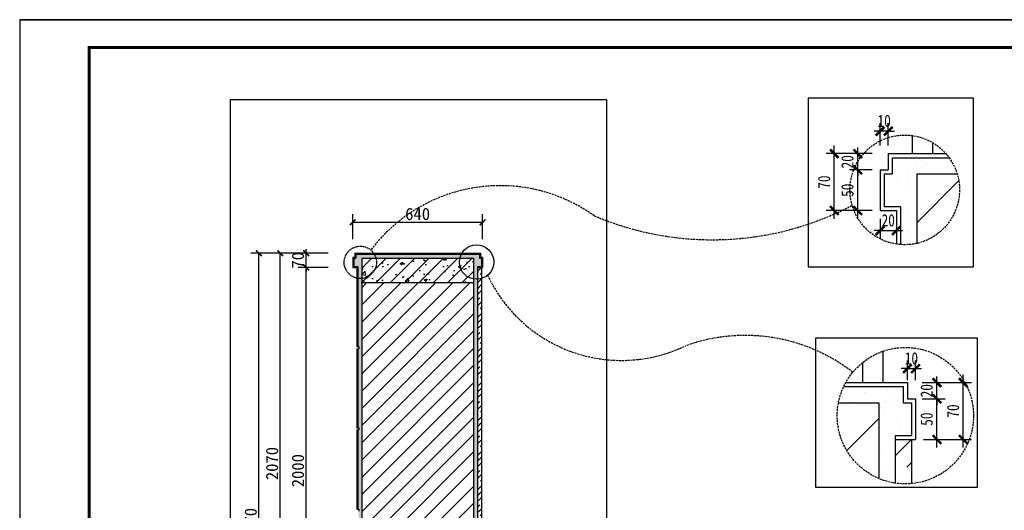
# Model space of a CAD drawing. Extents: x 499156 to 998412, y 3804642 to 7609653.
# Tile 18 of 74: x 499959 to 500202, y 3804927 to 3805048. Entities that reach past the tile are written whole.
import ezdxf

# ---------------------------------------------------------------- set-up
doc = ezdxf.new("R2010")
doc.units = 0
doc.header["$PDMODE"] = 35
doc.header["$PDSIZE"] = 1.2
doc.linetypes.add('DASH', pattern=[0.35, 0.25, -0.1])
doc.layers.get('0').update_dxf_attribs({"linetype": 'CONTINUOUS'})
doc.layers.get('Defpoints').update_dxf_attribs({"linetype": 'CONTINUOUS'})
for name, color, linetype in [('13-ab-annectent', 4, 'CONTINUOUS'), ('13-ab-outline', 2, 'CONTINUOUS'), ('15-ab-hatch', 8, 'CONTINUOUS'), ('17-ab-base', 5, 'CONTINUOUS'), ('19-ab-dim', 3, 'CONTINUOUS'), ('PUB_TITLE', 4, 'CONTINUOUS')]:
    doc.layers.add(name, color=color, linetype=linetype)
doc.layers.add('18-ab-hide', color=191, linetype='CONTINUOUS', plot=False)
doc.styles.add('ab', font='simhei.ttf', dxfattribs={"width": 0.8})
doc.styles.add('黑体', font='simhei.ttf')
doc.dimstyles.new('1-20', dxfattribs={"dimscale": 20, "dimtxt": 3, "dimasz": 1, "dimexe": 2, "dimexo": 2, "dimgap": 0.5, "dimtad": 1, "dimdec": 0, "dimrnd": 10, "dimtxsty": '黑体', "dimblk": 'ARCHTICK', "dimcen": 1, "dimclrd": 256, "dimclre": 3, "dimclrt": 7, "dimadec": 0, "dimazin": 0, "dimtfac": 1, "dimtdec": 0, "dimtix": 1, "dimtmove": 2, "dimatfit": 3, "dimldrblk": 'DOTSMALL', "dimfxl": 1, "dimarcsym": 0})
doc.dimstyles.new('1-5', dxfattribs={"dimscale": 5, "dimtxt": 3, "dimasz": 1.5, "dimexe": 2, "dimexo": 2, "dimgap": 1, "dimtad": 1, "dimdec": 0, "dimtxsty": 'ab', "dimblk": 'ARCHTICK', "dimcen": 1, "dimdle": 2, "dimclrd": 256, "dimclre": 256, "dimclrt": 7, "dimadec": 0, "dimazin": 0, "dimtfac": 1, "dimtdec": 0, "dimtix": 1, "dimtmove": 2, "dimatfit": 3, "dimldrblk": 'DOT', "dimfxl": 8, "dimarcsym": 1})

# ---------------------------------------------------------------- blocks, each defined once
blk = doc.blocks.new('wrtgtg')
at = {"layer": 'PUB_TITLE'}
blk.add_line((-75296, 53559), (8804, 53559), dxfattribs=at)
blk.add_lwpolyline([(-75296, -5841), (8804, -5841), (8804, 53559), (-75296, 53559)], close=True, dxfattribs=at)
at = {"layer": 'PUB_TITLE', "const_width": 100}
blk.add_lwpolyline([(-72796, -4841), (7804, -4841), (7804, 52559), (-72796, 52559)], close=True, dxfattribs=at)
blk = doc.blocks.new('_ArchTick')
at = {"color": 0, "linetype": 'ByBlock', "const_width": 0.4}
blk.add_lwpolyline([(-0.71, -0.71), (0.71, 0.71)], dxfattribs=at)
blk = doc.blocks.new('*D1618')
at = {"layer": '19-ab-dim', "color": 3, "lineweight": -2, "transparency": 16777216}
for p, q in [((500035.08, 3804987.18), (500027.71, 3804987.18)), ((500035.08, 3804887.18), (500027.71, 3804887.18))]:
    blk.add_line(p, q, dxfattribs=at)
at = {"layer": '19-ab-dim', "lineweight": -2, "transparency": 16777216}
blk.add_line((500029.71, 3804887.18), (500029.71, 3804987.18), dxfattribs=at)
at = {"layer": 'Defpoints', "color": 0, "transparency": 16777216}
for p in [(500029.71, 3804987.18), (500037.08, 3804987.18), (500037.08, 3804887.18)]:
    blk.add_point(p, dxfattribs=at)
at = {"layer": '19-ab-dim', "lineweight": -2, "transparency": 16777216}
for p, rotation in [((500029.71, 3804987.18), 90), ((500029.71, 3804887.18), 270)]:
    blk.add_blockref('_ArchTick', p, dxfattribs=dict(at, rotation=rotation))
at = {"layer": '19-ab-dim', "color": 7, "transparency": 16777216, "insert": (500027.69, 3804937.18), "char_height": 3, "attachment_point": 5, "rotation": 90, "style": '黑体'}
blk.add_mtext('2000', dxfattribs=at)
blk = doc.blocks.new('_DotSmall')
at = {"color": 0, "linetype": 'ByBlock', "const_width": 0.5}
blk.add_lwpolyline([(-0.0625, 0, 1), (0.0625, 0, 1)], format="xyb", close=True, dxfattribs=at)
blk = doc.blocks.new('*D1619')
at = {"layer": '19-ab-dim', "color": 3, "lineweight": -2, "transparency": 16777216}
for p, q in [((500035.08, 3804990.68), (500027.71, 3804990.68)), ((500035.08, 3804987.18), (500027.71, 3804987.18))]:
    blk.add_line(p, q, dxfattribs=at)
at = {"layer": '19-ab-dim', "lineweight": -2, "transparency": 16777216}
for p, q in [((500029.71, 3804990.68), (500029.71, 3804991.68)), ((500029.71, 3804987.18), (500029.71, 3804990.68)), ((500029.71, 3804987.18), (500029.71, 3804986.18))]:
    blk.add_line(p, q, dxfattribs=at)
at = {"layer": 'Defpoints', "color": 0, "transparency": 16777216}
for p in [(500029.71, 3804990.68), (500037.08, 3804990.68), (500037.08, 3804987.18)]:
    blk.add_point(p, dxfattribs=at)
at = {"layer": '19-ab-dim', "lineweight": -2, "transparency": 16777216}
for p, rotation in [((500029.71, 3804990.68), 270), ((500029.71, 3804987.18), 90)]:
    blk.add_blockref('_ArchTick', p, dxfattribs=dict(at, rotation=rotation))
at = {"layer": '19-ab-dim', "color": 7, "transparency": 16777216, "insert": (500027.69, 3804988.93), "char_height": 3, "attachment_point": 5, "rotation": 90, "style": '黑体'}
blk.add_mtext('70', dxfattribs=at)
blk = doc.blocks.new('*D1621')
at = {"layer": '19-ab-dim', "color": 3, "lineweight": -2, "transparency": 16777216}
for p, q in [((500029.39, 3804990.68), (500021.33, 3804990.68)), ((500029.39, 3804887.18), (500021.33, 3804887.18))]:
    blk.add_line(p, q, dxfattribs=at)
at = {"layer": '19-ab-dim', "lineweight": -2, "transparency": 16777216}
blk.add_line((500023.33, 3804887.18), (500023.33, 3804990.68), dxfattribs=at)
at = {"layer": 'Defpoints', "color": 0, "transparency": 16777216}
for p in [(500023.33, 3804990.68), (500031.39, 3804990.68), (500031.39, 3804887.18)]:
    blk.add_point(p, dxfattribs=at)
at = {"layer": '19-ab-dim', "lineweight": -2, "transparency": 16777216}
for p, rotation in [((500023.33, 3804990.68), 90), ((500023.33, 3804887.18), 270)]:
    blk.add_blockref('_ArchTick', p, dxfattribs=dict(at, rotation=rotation))
at = {"layer": '19-ab-dim', "color": 7, "transparency": 16777216, "insert": (500021.31, 3804938.93), "char_height": 3, "attachment_point": 5, "rotation": 90, "style": '黑体'}
blk.add_mtext('2070', dxfattribs=at)
blk = doc.blocks.new('*D1622')
at = {"layer": '19-ab-dim', "color": 3, "lineweight": -2, "transparency": 16777216}
for p, q in [((500029.39, 3804990.68), (500016.07, 3804990.68)), ((500029.39, 3804857.18), (500016.07, 3804857.18))]:
    blk.add_line(p, q, dxfattribs=at)
at = {"layer": '19-ab-dim', "lineweight": -2, "transparency": 16777216}
blk.add_line((500018.07, 3804857.18), (500018.07, 3804990.68), dxfattribs=at)
at = {"layer": 'Defpoints', "color": 0, "transparency": 16777216}
for p in [(500018.07, 3804990.68), (500031.39, 3804990.68), (500031.39, 3804857.18)]:
    blk.add_point(p, dxfattribs=at)
at = {"layer": '19-ab-dim', "lineweight": -2, "transparency": 16777216}
for p, rotation in [((500018.07, 3804990.68), 90), ((500018.07, 3804857.18), 270)]:
    blk.add_blockref('_ArchTick', p, dxfattribs=dict(at, rotation=rotation))
at = {"layer": '19-ab-dim', "color": 7, "transparency": 16777216, "insert": (500016.05, 3804923.93), "char_height": 3, "attachment_point": 5, "rotation": 90, "style": '黑体'}
blk.add_mtext('2670', dxfattribs=at)
blk = doc.blocks.new('*D1623')
at = {"layer": '19-ab-dim', "color": 3, "lineweight": -2, "transparency": 16777216}
for p, q in [((500041.16, 3804994.16), (500041.16, 3805000.29)), ((500073.16, 3804994.16), (500073.16, 3805000.29))]:
    blk.add_line(p, q, dxfattribs=at)
at = {"layer": '19-ab-dim', "lineweight": -2, "transparency": 16777216}
blk.add_line((500041.16, 3804998.29), (500073.16, 3804998.29), dxfattribs=at)
at = {"layer": 'Defpoints', "color": 0, "transparency": 16777216}
for p in [(500073.16, 3804998.29), (500041.16, 3804992.16), (500073.16, 3804992.16)]:
    blk.add_point(p, dxfattribs=at)
at = {"layer": '19-ab-dim', "lineweight": -2, "transparency": 16777216, "rotation": 180}
blk.add_blockref('_ArchTick', (500041.16, 3804998.29), dxfattribs=at)
at = {"layer": '19-ab-dim', "lineweight": -2, "transparency": 16777216}
blk.add_blockref('_ArchTick', (500073.16, 3804998.29), dxfattribs=at)
at = {"layer": '19-ab-dim', "color": 7, "transparency": 16777216, "insert": (500057.16, 3805000.31), "char_height": 3, "attachment_point": 5, "style": '黑体'}
blk.add_mtext('640', dxfattribs=at)
blk = doc.blocks.new('*D1644')
at = {"layer": '19-ab-dim', "lineweight": -2, "transparency": 16777216}
for p, q in [((500171.07, 3804999.16), (500171.07, 3804994.24)), ((500175.07, 3804999.16), (500175.07, 3804994.24)), ((500171.07, 3804996.24), (500169.57, 3804996.24)), ((500171.07, 3804996.24), (500175.07, 3804996.24)), ((500175.07, 3804996.24), (500176.57, 3804996.24))]:
    blk.add_line(p, q, dxfattribs=at)
at = {"layer": 'Defpoints', "color": 0, "transparency": 16777216}
for p in [(500171.07, 3805001.16), (500175.07, 3805001.16), (500175.07, 3804996.24)]:
    blk.add_point(p, dxfattribs=at)
at = {"layer": '19-ab-dim', "lineweight": -2, "transparency": 16777216, "xscale": 1.5, "yscale": 1.5, "zscale": 1.5}
blk.add_blockref('_ArchTick', (500171.07, 3804996.24), dxfattribs=at)
at = {"layer": '19-ab-dim', "lineweight": -2, "transparency": 16777216, "xscale": 1.5, "yscale": 1.5, "zscale": 1.5, "rotation": 180}
blk.add_blockref('_ArchTick', (500175.07, 3804996.24), dxfattribs=at)
at = {"layer": '19-ab-dim', "color": 7, "transparency": 16777216, "insert": (500173.07, 3804998.76), "char_height": 3, "attachment_point": 5, "style": 'ab'}
blk.add_mtext('20', dxfattribs=at)
blk = doc.blocks.new('_Dot')
at = {"color": 0, "linetype": 'ByBlock', "lineweight": -2}
blk.add_line((-0.5, 0), (-1, 0), dxfattribs=at)
at = {"color": 0, "linetype": 'ByBlock', "const_width": 0.5}
blk.add_lwpolyline([(-0.25, 0, 1), (0.25, 0, 1)], format="xyb", close=True, dxfattribs=at)
blk = doc.blocks.new('*D1645')
at = {"layer": '19-ab-dim', "lineweight": -2, "transparency": 16777216}
for p, q in [((500169.07, 3805011.16), (500163.55, 3805011.16)), ((500165.55, 3804999.16), (500165.55, 3805013.16)), ((500169.07, 3805001.16), (500163.55, 3805001.16))]:
    blk.add_line(p, q, dxfattribs=at)
at = {"layer": 'Defpoints', "color": 0, "transparency": 16777216}
for p in [(500165.55, 3805011.16), (500171.07, 3805011.16), (500171.07, 3805001.16)]:
    blk.add_point(p, dxfattribs=at)
at = {"layer": '19-ab-dim', "lineweight": -2, "transparency": 16777216, "xscale": 1.5, "yscale": 1.5, "zscale": 1.5}
for p, rotation in [((500165.55, 3805011.16), 90), ((500165.55, 3805001.16), 270)]:
    blk.add_blockref('_ArchTick', p, dxfattribs=dict(at, rotation=rotation))
at = {"layer": '19-ab-dim', "color": 7, "transparency": 16777216, "insert": (500163.03, 3805006.16), "char_height": 3, "attachment_point": 5, "rotation": 90, "style": 'ab'}
blk.add_mtext('50', dxfattribs=at)
blk = doc.blocks.new('*D1595')
at = {"layer": '19-ab-dim', "lineweight": -2, "transparency": 16777216}
for p, q in [((500165.55, 3805015.16), (500165.55, 3805016.66)), ((500169.07, 3805015.16), (500163.55, 3805015.16)), ((500165.55, 3805011.16), (500165.55, 3805015.16)), ((500169.07, 3805011.16), (500163.55, 3805011.16)), ((500165.55, 3805011.16), (500165.55, 3805009.66))]:
    blk.add_line(p, q, dxfattribs=at)
at = {"layer": 'Defpoints', "color": 0, "transparency": 16777216}
for p in [(500165.55, 3805015.16), (500171.07, 3805015.16), (500171.07, 3805011.16)]:
    blk.add_point(p, dxfattribs=at)
at = {"layer": '19-ab-dim', "lineweight": -2, "transparency": 16777216, "xscale": 1.5, "yscale": 1.5, "zscale": 1.5}
for p, rotation in [((500165.55, 3805015.16), 270), ((500165.55, 3805011.16), 90)]:
    blk.add_blockref('_ArchTick', p, dxfattribs=dict(at, rotation=rotation))
at = {"layer": '19-ab-dim', "color": 7, "transparency": 16777216, "insert": (500163.03, 3805013.16), "char_height": 3, "attachment_point": 5, "rotation": 90, "style": 'ab'}
blk.add_mtext('20', dxfattribs=at)
blk = doc.blocks.new('*D1646')
at = {"layer": '19-ab-dim', "lineweight": -2, "transparency": 16777216}
for p, q in [((500171.07, 3805017.16), (500171.07, 3805022.68)), ((500173.07, 3805017.16), (500173.07, 3805022.68)), ((500171.07, 3805020.68), (500169.57, 3805020.68)), ((500173.07, 3805020.68), (500171.07, 3805020.68)), ((500173.07, 3805020.68), (500174.57, 3805020.68))]:
    blk.add_line(p, q, dxfattribs=at)
at = {"layer": 'Defpoints', "color": 0, "transparency": 16777216}
for p in [(500171.07, 3805020.68), (500171.07, 3805015.16), (500173.07, 3805015.16)]:
    blk.add_point(p, dxfattribs=at)
at = {"layer": '19-ab-dim', "lineweight": -2, "transparency": 16777216, "xscale": 1.5, "yscale": 1.5, "zscale": 1.5}
blk.add_blockref('_ArchTick', (500171.07, 3805020.68), dxfattribs=at)
at = {"layer": '19-ab-dim', "lineweight": -2, "transparency": 16777216, "xscale": 1.5, "yscale": 1.5, "zscale": 1.5, "rotation": 180}
blk.add_blockref('_ArchTick', (500173.07, 3805020.68), dxfattribs=at)
at = {"layer": '19-ab-dim', "color": 7, "transparency": 16777216, "insert": (500172.07, 3805023.2), "char_height": 3, "attachment_point": 5, "style": 'ab'}
blk.add_mtext('10', dxfattribs=at)
blk = doc.blocks.new('*D1596')
at = {"layer": '19-ab-dim', "lineweight": -2, "transparency": 16777216}
for p, q in [((500159.79, 3804999.16), (500159.79, 3805017.16)), ((500165.76, 3805015.16), (500157.79, 3805015.16)), ((500165.76, 3805001.16), (500157.79, 3805001.16))]:
    blk.add_line(p, q, dxfattribs=at)
at = {"layer": 'Defpoints', "color": 0, "transparency": 16777216}
for p in [(500159.79, 3805015.16), (500167.76, 3805015.16), (500167.76, 3805001.16)]:
    blk.add_point(p, dxfattribs=at)
at = {"layer": '19-ab-dim', "lineweight": -2, "transparency": 16777216, "xscale": 1.5, "yscale": 1.5, "zscale": 1.5}
for p, rotation in [((500159.79, 3805015.16), 90), ((500159.79, 3805001.16), 270)]:
    blk.add_blockref('_ArchTick', p, dxfattribs=dict(at, rotation=rotation))
at = {"layer": '19-ab-dim', "color": 7, "transparency": 16777216, "insert": (500157.28, 3805008.16), "char_height": 3, "attachment_point": 5, "rotation": 90, "style": 'ab'}
blk.add_mtext('70', dxfattribs=at)
blk = doc.blocks.new('*D1647')
at = {"layer": '19-ab-dim', "lineweight": -2, "transparency": 16777216}
for p, q in [((500185.06, 3804942.85), (500185.06, 3804956.85)), ((500181.78, 3804954.85), (500187.06, 3804954.85)), ((500181.78, 3804944.85), (500187.06, 3804944.85))]:
    blk.add_line(p, q, dxfattribs=at)
at = {"layer": 'Defpoints', "color": 0, "transparency": 16777216}
for p in [(500179.78, 3804954.85), (500185.06, 3804954.85), (500179.78, 3804944.85)]:
    blk.add_point(p, dxfattribs=at)
at = {"layer": '19-ab-dim', "lineweight": -2, "transparency": 16777216, "xscale": 1.5, "yscale": 1.5, "zscale": 1.5}
for p, rotation in [((500185.06, 3804954.85), 90), ((500185.06, 3804944.85), 270)]:
    blk.add_blockref('_ArchTick', p, dxfattribs=dict(at, rotation=rotation))
at = {"layer": '19-ab-dim', "color": 7, "transparency": 16777216, "insert": (500182.54, 3804949.85), "char_height": 3, "attachment_point": 5, "rotation": 90, "style": 'ab'}
blk.add_mtext('50', dxfattribs=at)
blk = doc.blocks.new('*D1597')
at = {"layer": '19-ab-dim', "lineweight": -2, "transparency": 16777216}
for p, q in [((500185.06, 3804958.85), (500185.06, 3804960.35)), ((500181.39, 3804958.85), (500187.06, 3804958.85)), ((500185.06, 3804954.85), (500185.06, 3804958.85)), ((500181.39, 3804954.85), (500187.06, 3804954.85)), ((500185.06, 3804954.85), (500185.06, 3804953.35))]:
    blk.add_line(p, q, dxfattribs=at)
at = {"layer": 'Defpoints', "color": 0, "transparency": 16777216}
for p in [(500179.39, 3804958.85), (500185.06, 3804958.85), (500179.39, 3804954.85)]:
    blk.add_point(p, dxfattribs=at)
at = {"layer": '19-ab-dim', "lineweight": -2, "transparency": 16777216, "xscale": 1.5, "yscale": 1.5, "zscale": 1.5}
for p, rotation in [((500185.06, 3804958.85), 270), ((500185.06, 3804954.85), 90)]:
    blk.add_blockref('_ArchTick', p, dxfattribs=dict(at, rotation=rotation))
at = {"layer": '19-ab-dim', "color": 7, "transparency": 16777216, "insert": (500182.54, 3804956.85), "char_height": 3, "attachment_point": 5, "rotation": 90, "style": 'ab'}
blk.add_mtext('20', dxfattribs=at)
blk = doc.blocks.new('*D1598')
at = {"layer": '19-ab-dim', "lineweight": -2, "transparency": 16777216}
for p, q in [((500177.78, 3804959.45), (500177.78, 3804964.27)), ((500179.78, 3804959.45), (500179.78, 3804964.27)), ((500177.78, 3804962.27), (500176.28, 3804962.27)), ((500177.78, 3804962.27), (500179.78, 3804962.27)), ((500179.78, 3804962.27), (500181.28, 3804962.27))]:
    blk.add_line(p, q, dxfattribs=at)
at = {"layer": 'Defpoints', "color": 0, "transparency": 16777216}
for p in [(500179.78, 3804962.27), (500177.78, 3804957.45), (500179.78, 3804957.45)]:
    blk.add_point(p, dxfattribs=at)
at = {"layer": '19-ab-dim', "lineweight": -2, "transparency": 16777216, "xscale": 1.5, "yscale": 1.5, "zscale": 1.5}
blk.add_blockref('_ArchTick', (500177.78, 3804962.27), dxfattribs=at)
at = {"layer": '19-ab-dim', "lineweight": -2, "transparency": 16777216, "xscale": 1.5, "yscale": 1.5, "zscale": 1.5, "rotation": 180}
blk.add_blockref('_ArchTick', (500179.78, 3804962.27), dxfattribs=at)
at = {"layer": '19-ab-dim', "color": 7, "transparency": 16777216, "insert": (500178.78, 3804964.78), "char_height": 3, "attachment_point": 5, "style": 'ab'}
blk.add_mtext('10', dxfattribs=at)
blk = doc.blocks.new('*D1599')
at = {"layer": '19-ab-dim', "lineweight": -2, "transparency": 16777216}
for p, q in [((500191.55, 3804942.85), (500191.55, 3804960.85)), ((500184.04, 3804958.85), (500193.55, 3804958.85)), ((500184.04, 3804944.85), (500193.55, 3804944.85))]:
    blk.add_line(p, q, dxfattribs=at)
at = {"layer": 'Defpoints', "color": 0, "transparency": 16777216}
for p in [(500182.04, 3804958.85), (500191.55, 3804958.85), (500182.04, 3804944.85)]:
    blk.add_point(p, dxfattribs=at)
at = {"layer": '19-ab-dim', "lineweight": -2, "transparency": 16777216, "xscale": 1.5, "yscale": 1.5, "zscale": 1.5}
for p, rotation in [((500191.55, 3804958.85), 90), ((500191.55, 3804944.85), 270)]:
    blk.add_blockref('_ArchTick', p, dxfattribs=dict(at, rotation=rotation))
at = {"layer": '19-ab-dim', "color": 7, "transparency": 16777216, "insert": (500189.04, 3804951.85), "char_height": 3, "attachment_point": 5, "rotation": 90, "style": 'ab'}
blk.add_mtext('70', dxfattribs=at)

msp = doc.modelspace()

# ---------------------------------------------------------------- hatches: boundary and pattern name
at = {"layer": '15-ab-hatch'}
h = msp.add_hatch(dxfattribs=at)
h.set_pattern_fill('02砂', color=256, scale=20, style=0, pattern_type=2)
h.set_pattern_definition([(37.5, (496533.3422, 3805191.753), (-0.06299336, 1.9268238), [0, -1.52, 0, -1.7, 0, -1.625]), (7.5, (496533.3422, 3805191.753), (1.7697767, 2.822146), [0, -0.82, 0, -1.37, 0, -0.525]), (327.5, (496532.1122, 3805191.753), (3.1141419, 0.00565905), [0, -0.5, 0, -1.8, 0, -2.35]), (317.5, (496532.1122, 3805191.753), (3.0061266, 0.8776756), [0, -0.25, 0, -1.18, 0, -1.35])])
h.paths.add_polyline_path([(500073.411, 3804886.932), (500071.911, 3804886.932), (500071.911, 3804987.432), (500072.911, 3804987.432), (500072.911, 3804989.432), (500072.411, 3804989.432), (500072.411, 3804990.432), (500041.911, 3804990.432), (500041.911, 3804989.432), (500041.411, 3804989.432), (500041.411, 3804987.432), (500042.411, 3804987.432), (500042.411, 3804967.682), (500042.661, 3804967.682), (500042.661, 3804967.182), (500042.411, 3804967.182), (500042.411, 3804947.682), (500042.661, 3804947.682), (500042.661, 3804947.182), (500042.411, 3804927.682), (500042.661, 3804927.682), (500042.661, 3804927.182), (500042.411, 3804907.682), (500042.661, 3804907.682), (500042.661, 3804907.182), (500042.411, 3804886.932), (500040.911, 3804886.932), (500040.911, 3804884.932), (500041.411, 3804884.932), (500041.411, 3804883.932), (500042.411, 3804883.932), (500042.411, 3804857.182), (500043.411, 3804857.182), (500043.411, 3804989.432), (500070.911, 3804989.432), (500070.911, 3804857.182), (500071.911, 3804857.182), (500071.911, 3804883.932), (500072.911, 3804883.932), (500072.911, 3804884.932), (500073.411, 3804884.932)])
h = msp.add_hatch(dxfattribs=at)
h.set_pattern_fill('05钢筋混凝土', color=256, scale=20, style=0, pattern_type=2)
h.set_pattern_definition([(50, (500043.4106, 3804983.432), (7.1726, -0.6275), [0.75, -8.25]), (355, (500043.411, 3804983.432), (-1.3875, 7.522), [0.6, -6.6]), (100.45, (500044.0084, 3804983.3795), (5.7851, 6.8944), [0.6374, -7.0114]), (46.184, (500043.411, 3804985.432), (10.6724, -1.6552), [1.125, -12.375]), (96.636, (500044.3, 3804985.294), (9.3466, 9.741), [0.956, -10.517]), (351.184, (500043.411, 3804985.432), (9.3466, 9.741), [0.9, -9.9]), (21, (500044.4106, 3804984.932), (5.9691, -4.0262), [0.75, -8.25]), (326, (500044.411, 3804984.932), (2.4332, 7.2515), [0.6, -6.6]), (71.45, (500044.908, 3804984.596), (8.4022, 3.2253), [0.6374, -7.0114]), (37.5, (500043.4106, 3804983.4318), (0.1216, 3.32894), [0, -6.52, 0, -6.7, 0, -6.625]), (7.5, (500043.4106, 3804983.4318), (2.6307, 3.9441), [0, -3.82, 0, -6.37, 0, -2.525]), (327.5, (500041.1806, 3804983.4318), (5.33822, -0.22555), [0, -2.5, 0, -7.8, 0, -10.35]), (317.5, (500040.1806, 3804983.4318), (5.83186, 1.00105), [0, -3.25, 0, -5.18, 0, -7.35]), (45, (500043.4106, 3804983.4318), (-1.76777, 1.76777), [])])
h.paths.add_polyline_path([(500070.911, 3804989.432), (500043.411, 3804989.432), (500043.411, 3804983.432), (500070.911, 3804983.432)])
h = msp.add_hatch(dxfattribs=at)
h.set_pattern_fill('01石材', color=256, scale=20, style=0, pattern_type=2)
h.set_pattern_definition([(45, (500071.9106, 3804887.1818), (-1.414214, 1.414214), []), (45, (500073.3246, 3804887.1818), (-1.414214, 1.414214), [1.8, -1.2])])
h.paths.add_polyline_path([(500072.911, 3804987.182), (500071.911, 3804987.182), (500071.911, 3804887.182), (500072.911, 3804887.182)])
h = msp.add_hatch(dxfattribs=at)
h.set_pattern_fill('03普通砖', color=256, scale=20, style=0, pattern_type=2)
h.set_pattern_definition([(45, (500043.4106, 3804842.1818), (-2.12132, 2.12132), [])])
h.paths.add_polyline_path([(500070.911, 3804983.432), (500043.411, 3804983.432), (500043.411, 3804842.182), (500070.911, 3804842.182)])
h = msp.add_hatch(dxfattribs=at)
h.set_pattern_fill('01石材', color=256, scale=20, style=0, pattern_type=2)
h.set_pattern_definition([(45, (500174.784, 3804544.848), (-5.65685, 5.65685), []), (45, (500180.44, 3804544.848), (-5.65685, 5.65685), [7.2, -4.8])])
edge = h.paths.add_edge_path()
edge.add_arc((500177.287, 3804950.704), 16.783, 261.42174, 275.11602)
edge.add_line((500178.784, 3804933.988), (500178.784, 3804944.848))
edge.add_line((500178.784, 3804944.848), (500174.784, 3804944.848))
edge.add_line((500174.784, 3804944.848), (500174.784, 3804934.109))

# ---------------------------------------------------------------- linework, layer by layer
at = {"layer": '13-ab-annectent'}
for points, elevation in [([(500179.073, 3805015.161), (500179.073, 3805019.609)], 1.379), ([(500184.073, 3805015.161), (500184.073, 3805017.829)], 1.379), ([(500071.911, 3804987.432), (500071.911, 3804886.932)], 0.345), ([(500171.784, 3804958.848), (500171.784, 3804966.56)], 1.379), ([(500166.784, 3804958.848), (500166.784, 3804963.795)], 1.379), ([(500174.784, 3804945.848), (500174.784, 3804934.109)], 1.379)]:
    msp.add_lwpolyline(points, dxfattribs=dict(at, elevation=elevation))
at = {"layer": '13-ab-outline'}
for p, q in [((500173.073, 3805015.161, 1.379), (500187.274, 3805015.161, 1.379)), ((500174.073, 3805014.161, 1.379), (500188.072, 3805014.161, 1.379)), ((500171.073, 3805011.161, 1.379), (500173.073, 3805011.161, 1.379)), ((500172.073, 3805010.161, 1.379), (500174.073, 3805010.161, 1.379)), ((500172.073, 3805002.161, 1.379), (500176.073, 3805002.161, 1.379)), ((500176.073, 3805002.161, 1.379), (500176.073, 3804992.8, 1.379)), ((500171.073, 3805001.161, 1.379), (500175.073, 3805001.161, 1.379)), ((500171.073, 3805001.161, 1.379), (500175.073, 3805001.161, 1.379)), ((500175.073, 3805001.161, 1.379), (500175.073, 3804992.917, 1.379)), ((500041.161, 3804989.682, 0.345), (500041.661, 3804989.682, 0.345)), ((500041.411, 3804989.432, 0.345), (500041.911, 3804989.432, 0.345)), ((500041.661, 3804990.682, 0.345), (500072.661, 3804990.682, 0.345)), ((500041.911, 3804990.432, 0.345), (500072.411, 3804990.432, 0.345)), ((500072.411, 3804989.432, 0.345), (500072.911, 3804989.432, 0.345)), ((500072.661, 3804989.682, 0.345), (500073.161, 3804989.682, 0.345)), ((500041.161, 3804987.182, 0.345), (500042.161, 3804987.182, 0.345)), ((500041.161, 3804987.182, 0.345), (500042.161, 3804987.182, 0.345)), ((500041.411, 3804987.432, 0.345), (500042.411, 3804987.432, 0.345)), ((500042.161, 3804987.182, 0.345), (500042.161, 3804967.682, 0.345)), ((500042.411, 3804987.432, 0.345), (500042.411, 3804967.682, 0.345)), ((500071.911, 3804987.432, 0.345), (500072.911, 3804987.432, 0.345)), ((500071.911, 3804987.182, 0.345), (500073.161, 3804987.182, 0.345)), ((500071.911, 3804987.182, 0.345), (500073.161, 3804987.182, 0.345)), ((500042.661, 3804967.682, 0.345), (500042.661, 3804967.182, 0.345)), ((500042.161, 3804967.182, 0.345), (500042.161, 3804947.682, 0.345)), ((500042.411, 3804967.182, 0.345), (500042.411, 3804947.682, 0.345)), ((500162.1, 3804957.848, 1.379), (500176.784, 3804957.848, 1.379)), ((500162.612, 3804958.848, 1.379), (500177.784, 3804958.848, 1.379)), ((500176.784, 3804953.848, 1.379), (500178.784, 3804953.848, 1.379)), ((500177.784, 3804954.848, 1.379), (500179.784, 3804954.848, 1.379)), ((500042.161, 3804947.182, 0.345), (500042.161, 3804927.682, 0.345)), ((500042.411, 3804947.182, 0.345), (500042.411, 3804927.682, 0.345)), ((500042.661, 3804947.682, 0.345), (500042.661, 3804947.182, 0.345)), ((500174.784, 3804945.848, 1.379), (500178.784, 3804945.848, 1.379)), ((500174.784, 3804944.848, 1.379), (500179.784, 3804944.848, 1.379)), ((500174.784, 3804944.848, 1.379), (500179.784, 3804944.848, 1.379)), ((500042.661, 3804927.682, 0.345), (500042.661, 3804927.182, 0.345))]:
    msp.add_line(p, q, dxfattribs=at)
for points, elevation in [([(500173.073, 3805015.161), (500173.073, 3805011.161)], 1.379), ([(500174.073, 3805014.161), (500174.073, 3805010.161)], 1.379), ([(500171.073, 3805011.161), (500171.073, 3805001.161)], 1.379), ([(500172.073, 3805010.161), (500172.073, 3805002.161)], 1.379), ([(500041.161, 3804989.682), (500041.161, 3804987.182)], 0.345), ([(500041.411, 3804989.432), (500041.411, 3804987.432)], 0.345), ([(500041.661, 3804990.682), (500041.661, 3804989.682)], 0.345), ([(500041.911, 3804990.432), (500041.911, 3804989.432)], 0.345), ([(500072.411, 3804990.432), (500072.411, 3804989.432)], 0.345), ([(500072.661, 3804990.682), (500072.661, 3804989.682)], 0.345), ([(500072.911, 3804989.432), (500072.911, 3804987.432)], 0.345), ([(500073.161, 3804989.682), (500073.161, 3804987.182)], 0.345), ([(500072.911, 3804987.182), (500072.911, 3804887.182)], 0.345), ([(500042.161, 3804967.682), (500042.661, 3804967.682)], 0.345), ([(500042.161, 3804967.182), (500042.661, 3804967.182)], 0.345), ([(500176.784, 3804957.848), (500176.784, 3804953.848)], 1.379), ([(500177.784, 3804958.848), (500177.784, 3804954.848)], 1.379), ([(500178.784, 3804953.848), (500178.784, 3804945.848)], 1.379), ([(500179.784, 3804954.848), (500179.784, 3804944.848)], 1.379), ([(500042.161, 3804947.682), (500042.661, 3804947.682)], 0.345), ([(500042.161, 3804947.182), (500042.661, 3804947.182)], 0.345), ([(500178.784, 3804944.848), (500178.784, 3804933.988)], 1.379), ([(500042.161, 3804927.682), (500042.661, 3804927.682)], 0.345)]:
    msp.add_lwpolyline(points, dxfattribs=dict(at, elevation=elevation))
at = {"layer": '15-ab-hatch', "linetype": 'Continuous'}
for p, q in [((500174.227, 3805013.935, 1.379), (500174.227, 3805013.935, 1.379)), ((500179.976, 3805013.12, 1.379), (500179.976, 3805013.12, 1.379)), ((500181.663, 3805012.046, 1.379), (500181.663, 3805012.046, 1.379)), ((500182.558, 3805012.494, 1.379), (500182.558, 3805012.494, 1.379)), ((500177.707, 3805010.746, 1.379), (500177.707, 3805010.746, 1.379)), ((500177.735, 3805008.793, 1.379), (500177.735, 3805008.793, 1.379)), ((500175.279, 3805008.154, 1.379), (500175.279, 3805008.154, 1.379)), ((500180.073, 3804998.16, 1.379), (500190.438, 3805008.525, 1.379)), ((500172.578, 3805004.836, 1.379), (500172.578, 3805004.836, 1.379)), ((500172.88, 3805005.29, 1.379), (500172.88, 3805005.29, 1.379)), ((500178.313, 3805006.005, 1.379), (500178.313, 3805006.005, 1.379)), ((500177.987, 3805001.086, 1.379), (500177.987, 3805001.086, 1.379)), ((500178.509, 3804998.138, 1.379), (500178.509, 3804998.138, 1.379)), ((500176.568, 3804995.419, 1.379), (500176.568, 3804995.419, 1.379)), ((500177.862, 3804996.075, 1.379), (500177.862, 3804996.075, 1.379)), ((500178.599, 3804995.399, 1.379), (500178.599, 3804995.399, 1.379)), ((500178.239, 3804993.378, 1.379), (500178.239, 3804993.378, 1.379)), ((500162.026, 3804955.914, 1.379), (500162.026, 3804955.914, 1.379)), ((500167.184, 3804956.47, 1.379), (500167.184, 3804956.47, 1.379)), ((500172.796, 3804957.011, 1.379), (500172.796, 3804957.011, 1.379)), ((500174.482, 3804955.936, 1.379), (500174.482, 3804955.936, 1.379)), ((500163.434, 3804954.035, 1.379), (500163.434, 3804954.035, 1.379)), ((500170.382, 3804953.996, 1.379), (500170.382, 3804953.996, 1.379)), ((500172.464, 3804954.27, 1.379), (500172.464, 3804954.27, 1.379)), ((500173.667, 3804953.985, 1.379), (500173.667, 3804953.985, 1.379)), ((500175.716, 3804954.698, 1.379), (500175.716, 3804954.698, 1.379)), ((500171.166, 3804952.822, 1.379), (500171.166, 3804952.822, 1.379)), ((500171.903, 3804952.147, 1.379), (500171.903, 3804952.147, 1.379)), ((500162.871, 3804942.111, 1.379), (500170.784, 3804950.024, 1.379)), ((500175.383, 3804948.958, 1.379), (500175.383, 3804948.958, 1.379)), ((500173.919, 3804946.278, 1.379), (500173.919, 3804946.278, 1.379)), ((500176.026, 3804946.994, 1.379), (500176.026, 3804946.994, 1.379)), ((500177.713, 3804945.92, 1.379), (500177.713, 3804945.92, 1.379)), ((500174.07, 3804944.125, 1.379), (500174.07, 3804944.125, 1.379)), ((500171.329, 3804942.029, 1.379), (500171.329, 3804942.029, 1.379)), ((500174.171, 3804938.571, 1.379), (500174.171, 3804938.571, 1.379)), ((500171.557, 3804937.935, 1.379), (500171.557, 3804937.935, 1.379))]:
    msp.add_line(p, q, dxfattribs=at)
at = {"layer": '17-ab-base'}
for p, q in [((500180.073, 3805010.161, 1.379), (500190.053, 3805010.161, 1.379)), ((500180.073, 3805010.161, 1.379), (500180.073, 3804993.082, 1.379)), ((500043.411, 3804989.432, 0.345), (500070.911, 3804989.432, 0.345)), ((500043.411, 3804989.432, 0.345), (500043.411, 3804842.182, 0.345)), ((500070.911, 3804989.432, 0.345), (500070.911, 3804842.182, 0.345)), ((500043.411, 3804983.432, 0.345), (500070.911, 3804983.432, 0.345)), ((500160.801, 3804953.848, 1.379), (500170.784, 3804953.848, 1.379)), ((500170.784, 3804953.848, 1.379), (500170.784, 3804935.232, 1.379))]:
    msp.add_line(p, q, dxfattribs=at)
at = {"layer": '18-ab-hide', "linetype": 'Continuous'}
msp.add_lwpolyline([(500010.952, 3804802.714), (500103.787, 3804802.714), (500103.787, 3805028.421), (500010.952, 3805028.421)], close=True, dxfattribs=at)
at = {"layer": '19-ab-dim', "linetype": 'DASH', "ltscale": 2}
for points in [[(500045.639, 3804991.437, -0.4059582), (500100.64, 3804999.879, 0.2239092), (500164.193, 3805002.43, -1.5282605)], [(500074.403, 3804985.244, 0.4165133), (500123.091, 3804967.875, -0.2559172), (500164.351, 3804961.396, -3.5459791)]]:
    msp.add_lwpolyline(points, format="xyb", dxfattribs=at)
for centre, radius in [((500177.135, 3805006.254, 1.379), 13.496), ((500177.287, 3804950.704, 1.379), 16.783)]:
    msp.add_circle(centre, radius, dxfattribs=at)
at = {"layer": '19-ab-dim', "linetype": 'DASH'}
msp.add_circle((500043.034, 3804988.421), 3.985, dxfattribs=at)
at = {"layer": '19-ab-dim'}
msp.add_circle((500071.671, 3804988.491), 4.243, dxfattribs=at)
at = {"layer": 'Defpoints', "linetype": 'Continuous'}
for points in [[(500153.369, 3804987.318), (500194.081, 3804987.318), (500194.081, 3805028.82), (500153.369, 3805028.82)], [(500155.119, 3804933.136), (500195.059, 3804933.136), (500195.059, 3804969.788), (500155.119, 3804969.788)]]:
    msp.add_lwpolyline(points, close=True, dxfattribs=at)

# ---------------------------------------------------------------- block references
at = {"xscale": 0.00684288, "yscale": 0.00684288, "zscale": 0.00684288}
msp.add_blockref('wrtgtg', (500474.38, 3804681.614), dxfattribs=at)

# ---------------------------------------------------------------- dimensions: what is measured, and where the dimension line sits
at = {"layer": '19-ab-dim'}
for p1, p2, distance, dimstyle, override, picture, middle in [((500173.073, 3805015.161, 1.379), (500171.073, 3805015.161, 1.379), -5.522, '1-5', {"dimscale": 1, "dimlfac": 5}, '*D1646', (500172.073, 3805023.2, 1.379)), ((500167.758, 3805001.161, 1.379), (500167.758, 3805015.161, 1.379), 7.963, '1-5', {"dimscale": 1, "dimlfac": 5}, '*D1596', (500157.278, 3805008.161, 1.379)), ((500171.073, 3805001.161, 1.379), (500171.073, 3805011.161, 1.379), 5.522, '1-5', {"dimscale": 1, "dimlfac": 5}, '*D1645', (500163.035, 3805006.161, 1.379)), ((500041.161, 3804992.162, 0.345), (500073.161, 3804992.162, 0.345), 6.127, '1-20', {"dimscale": 1, "dimlfac": 20}, '*D1623', (500057.161, 3805000.306, 0.345)), ((500171.073, 3805001.161, 1.379), (500175.073, 3805001.161, 1.379), -4.919, '1-5', {"dimscale": 1, "dimlfac": 5}, '*D1644', (500173.073, 3804998.759, 1.379)), ((500031.393, 3804857.182, 0.345), (500031.393, 3804990.682, 0.345), 13.323, '1-20', {"dimscale": 1, "dimlfac": 20}, '*D1622', (500016.054, 3804923.932, 0.345)), ((500031.393, 3804887.182, 0.345), (500031.393, 3804990.682, 0.345), 8.064, '1-20', {"dimscale": 1, "dimlfac": 20}, '*D1621', (500021.312, 3804938.932, 0.345)), ((500177.784, 3804957.445, 1.379), (500179.784, 3804957.445, 1.379), 4.82, '1-5', {"dimscale": 1, "dimlfac": 5}, '*D1598', (500178.784, 3804964.782, 1.379)), ((500179.386, 3804954.848, 1.379), (500179.386, 3804958.848, 1.379), -5.676, '1-5', {"dimscale": 1, "dimlfac": 5}, '*D1597', (500182.545, 3804956.848, 1.379)), ((500182.037, 3804944.848, 1.379), (500182.037, 3804958.848, 1.379), -9.517, '1-5', {"dimscale": 1, "dimlfac": 5}, '*D1599', (500189.038, 3804951.848, 1.379)), ((500179.784, 3804944.848, 1.379), (500179.784, 3804954.848, 1.379), -5.278, '1-5', {"dimscale": 1, "dimlfac": 5}, '*D1647', (500182.545, 3804949.848, 1.379))]:
    dim = msp.add_aligned_dim(p1=p1, p2=p2, distance=distance, dimstyle=dimstyle, override=override, dxfattribs=at)
    dim.commit()
    dim.dimension.update_dxf_attribs({"geometry": picture, "text_midpoint": middle})
for base, p1, p2, dimstyle, override, picture, middle in [((500165.551, 3805015.161, 1.379), (500171.073, 3805011.161, 1.379), (500171.073, 3805015.161, 1.379), '1-5', {"dimscale": 1, "dimlfac": 5}, '*D1595', (500163.035, 3805013.161, 1.379)), ((500029.705, 3804990.682, 0.345), (500037.082, 3804987.182, 0.345), (500037.082, 3804990.682, 0.345), '1-20', {"dimscale": 1, "dimlfac": 20}, '*D1619', (500027.688, 3804988.932, 0.345)), ((500029.705, 3804987.182, 0.345), (500037.082, 3804887.182, 0.345), (500037.082, 3804987.182, 0.345), '1-20', {"dimscale": 1, "dimlfac": 20}, '*D1618', (500027.688, 3804937.182, 0.345))]:
    dim = msp.add_linear_dim(base=base, p1=p1, p2=p2, angle=270, dimstyle=dimstyle, override=override, dxfattribs=at)
    dim.commit()
    dim.dimension.update_dxf_attribs({"geometry": picture, "text_midpoint": middle})

doc.saveas('drawing.dxf')
